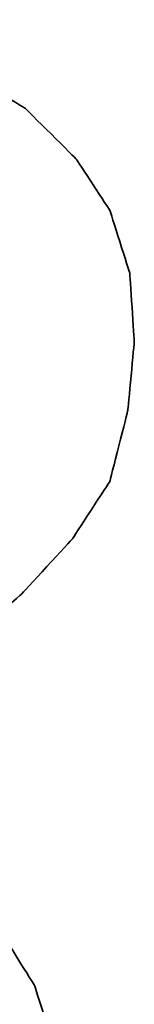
# Model space of a CAD drawing. Header units: millimetres. Extents: x 217 to 551, y -104 to -4.
# Tile 34 of 52: x 453.419 to 453.574, y -69.663 to -68.332. Entities that reach past the tile are written whole.
import ezdxf

# ---------------------------------------------------------------- set-up
doc = ezdxf.new("R2010")
doc.units = ezdxf.units.MM
doc.header["$LTSCALE"] = 0.1
doc.layers.add('DIM', color=4, linetype='CONTINUOUS')
doc.layers.add('layer 1', color=7, linetype='CONTINUOUS')

# ---------------------------------------------------------------- blocks, each defined once
blk = doc.blocks.new('TBI MOTION logo(完整正式版)')
at = {"layer": 'layer 1', "color": 22, "lineweight": 35}
blk.add_open_spline([(-64.65375, -6.863749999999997), (-64.65375, -6.863749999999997), (-64.84375, -7.296249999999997), (-64.84375, -7.296249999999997), (-64.84375, -7.296249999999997), (-64.84375, -7.296249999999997), (-64.86875, -7.34375), (-64.86875, -7.34375), (-64.86875, -7.34375), (-64.86875, -7.34375), (-64.86875, -7.36875), (-64.86875, -7.36875), (-64.86875, -7.36875), (-64.86875, -7.36875), (-65.15375, -7.653749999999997), (-65.15375, -7.653749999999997), (-65.15375, -7.653749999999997), (-65.15375, -7.653749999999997), (-65.17875, -7.653749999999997), (-65.17875, -7.653749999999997), (-65.17875, -7.653749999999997), (-65.17875, -7.653749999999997), (-65.20375, -7.678749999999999), (-65.20375, -7.678749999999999), (-65.20375, -7.678749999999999), (-65.20375, -7.678749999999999), (-65.58875, -7.871249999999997), (-65.58875, -7.871249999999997), (-65.58875, -7.871249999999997), (-65.58875, -7.871249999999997), (-65.63375, -7.871249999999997), (-65.63375, -7.871249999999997), (-65.63375, -7.871249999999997), (-65.63375, -7.871249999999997), (-65.65875, -7.893749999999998), (-65.65875, -7.893749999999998), (-65.65875, -7.893749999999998), (-65.65875, -7.893749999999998), (-66.09375, -7.943749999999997), (-66.09375, -7.943749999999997), (-66.09375, -7.943749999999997), (-66.09375, -7.943749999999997), (-66.11375, -7.943749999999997), (-66.11375, -7.943749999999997), (-66.11375, -7.943749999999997), (-66.11375, -7.943749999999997), (-66.16375, -7.943749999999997), (-66.16375, -7.943749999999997), (-66.16375, -7.943749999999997), (-66.16375, -7.943749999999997), (-66.30875, -7.943749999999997), (-66.30875, -7.943749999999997), (-66.30875, -7.943749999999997), (-66.30875, -7.943749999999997), (-66.69375, -7.943749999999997), (-66.69375, -7.943749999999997), (-66.69375, -7.943749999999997), (-66.69375, -7.943749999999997), (-67.07375, -7.943749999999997), (-67.07375, -7.943749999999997), (-67.07375, -7.943749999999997), (-67.07375, -7.943749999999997), (-67.12375, -7.943749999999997), (-67.12375, -7.943749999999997), (-67.12375, -7.943749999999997), (-67.12375, -7.943749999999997), (-67.12375, -7.966249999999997), (-67.12375, -7.966249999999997), (-67.12375, -7.966249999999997), (-67.12375, -7.966249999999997), (-67.14875, -7.991249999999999), (-67.14875, -7.991249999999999), (-67.14875, -7.991249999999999), (-67.14875, -7.991249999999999), (-67.24375, -8.34875), (-67.24375, -8.34875), (-67.24375, -8.34875), (-67.24375, -8.34875), (-67.31374999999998, -8.68625), (-67.31374999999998, -8.68625), (-67.31374999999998, -8.68625), (-67.31374999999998, -8.68625), (-67.26874999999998, -8.68625), (-67.26874999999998, -8.68625), (-67.26874999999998, -8.68625), (-67.26874999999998, -8.68625), (-67.07375, -8.68625), (-67.07375, -8.68625), (-67.07375, -8.68625), (-67.07375, -8.68625), (-66.54875, -8.68625), (-66.54875, -8.68625), (-66.54875, -8.68625), (-66.54875, -8.68625), (-65.82625, -8.68625), (-65.82625, -8.68625), (-65.82625, -8.68625), (-65.82625, -8.68625), (-65.01375, -8.68625), (-65.01375, -8.68625), (-65.01375, -8.68625), (-65.01375, -8.68625), (-64.05375, -8.68625), (-64.05375, -8.68625), (-64.05375, -8.68625), (-64.05375, -8.68625), (-62.08375, -8.68625), (-62.08375, -8.68625), (-62.08375, -8.68625), (-62.08375, -8.68625), (-60.06875, -8.68625), (-60.06875, -8.68625), (-60.06875, -8.68625), (-60.06875, -8.68625), (-59.10875, -8.68625), (-59.10875, -8.68625), (-59.10875, -8.68625), (-59.10875, -8.68625), (-58.29375, -8.68625), (-58.29375, -8.68625), (-58.29375, -8.68625), (-58.29375, -8.68625), (-57.57374999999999, -8.68625), (-57.57374999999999, -8.68625), (-57.57374999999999, -8.68625), (-57.57374999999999, -8.68625), (-57.04875, -8.68625), (-57.04875, -8.68625), (-57.04875, -8.68625), (-57.04875, -8.68625), (-56.85375, -8.68625), (-56.85375, -8.68625), (-56.85375, -8.68625), (-56.85375, -8.68625), (-56.70875, -8.68625), (-56.70875, -8.68625), (-56.70875, -8.68625), (-56.70875, -8.68625), (-56.61375, -8.68625), (-56.61375, -8.68625), (-56.61375, -8.68625), (-56.61375, -8.68625), (-56.56875, -8.68625), (-56.56875, -8.68625), (-56.56875, -8.68625), (-56.56875, -8.68625), (-55.65375, -8.638749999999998), (-55.65375, -8.638749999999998), (-55.65375, -8.638749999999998), (-55.65375, -8.638749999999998), (-54.76874999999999, -8.51875), (-54.76874999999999, -8.51875), (-54.76874999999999, -8.51875), (-54.76874999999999, -8.51875), (-53.90375, -8.30375), (-53.90375, -8.30375), (-53.90375, -8.30375), (-53.90375, -8.30375), (-53.08875, -8.03875), (-53.08875, -8.03875), (-53.08875, -8.03875), (-53.08875, -8.03875), (-52.34375, -7.653749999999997), (-52.34375, -7.653749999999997), (-52.34375, -7.653749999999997), (-52.34375, -7.653749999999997), (-51.69875, -7.296249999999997), (-51.69875, -7.296249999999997), (-51.69875, -7.296249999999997), (-51.69875, -7.296249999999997), (-51.21875, -6.911249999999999), (-51.21875, -6.911249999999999), (-51.21875, -6.911249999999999), (-51.21875, -6.911249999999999), (-50.83375, -6.50375), (-50.83375, -6.50375), (-50.83375, -6.50375), (-50.83375, -6.50375), (-50.44875, -5.94875), (-50.44875, -5.94875), (-50.44875, -5.94875), (-50.44875, -5.94875), (-50.13875, -5.303749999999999), (-50.13875, -5.303749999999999), (-50.13875, -5.303749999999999), (-50.13875, -5.303749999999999), (-49.99375, -4.653749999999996), (-49.99375, -4.653749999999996), (-49.99375, -4.653749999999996), (-49.99375, -4.653749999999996), (-49.92375, -3.98375), (-49.92375, -3.98375), (-49.92375, -3.98375), (-49.92375, -3.98375), (-49.99375, -3.19374), (-49.99375, -3.19374), (-49.99375, -3.19374), (-49.99375, -3.19374), (-50.23374, -2.44874), (-50.23374, -2.44874), (-50.23374, -2.44874), (-50.23374, -2.44874), (-50.59375, -1.87374), (-50.59375, -1.87374), (-50.59375, -1.87374), (-50.59375, -1.87374), (-51.09875, -1.31874), (-51.09875, -1.31874), (-51.09875, -1.31874), (-51.09875, -1.31874), (-51.74375, -0.81875), (-51.74375, -0.81875), (-51.74375, -0.81875), (-51.74375, -0.81875), (-52.53875, -0.48125), (-52.53875, -0.48125), (-52.53875, -0.48125), (-52.53875, -0.48125), (-53.47375, -0.21875), (-53.47375, -0.21875), (-53.47375, -0.21875), (-53.47375, -0.21875), (-54.52875, -0.04874), (-54.52875, -0.04874), (-54.52875, -0.04874), (-54.52875, -0.04874), (-55.65375, 0.12125), (-55.65375, 0.12125), (-55.65375, 0.12125), (-55.65375, 0.12125), (-54.50375, 0.28624), (-54.50375, 0.28624), (-54.50375, 0.28624), (-54.50375, 0.28624), (-53.83375, 0.38124), (-53.83375, 0.38124), (-53.83375, 0.38124), (-53.83375, 0.38124), (-53.18375, 0.50125), (-53.18375, 0.50125), (-53.18375, 0.50125), (-53.18375, 0.50125), (-52.55875, 0.6687400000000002), (-52.55875, 0.6687400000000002), (-52.55875, 0.6687400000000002), (-52.55875, 0.6687400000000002), (-52.03375, 0.86124), (-52.03375, 0.86124), (-52.03375, 0.86124), (-52.03375, 0.86124), (-51.50374, 1.031239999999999), (-51.50374, 1.031239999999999), (-51.50374, 1.031239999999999), (-51.50374, 1.031239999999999), (-51.09875, 1.271249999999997), (-51.09875, 1.271249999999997), (-51.09875, 1.271249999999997), (-51.09875, 1.271249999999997), (-50.71374999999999, 1.48624), (-50.71374999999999, 1.48624), (-50.71374999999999, 1.48624), (-50.71374999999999, 1.48624), (-50.37625, 1.77625), (-50.37625, 1.77625), (-50.37625, 1.77625), (-50.37625, 1.77625), (-49.82375, 2.37625), (-49.82375, 2.37625), (-49.82375, 2.37625), (-49.82375, 2.37625), (-49.41875, 2.996249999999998), (-49.41875, 2.996249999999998), (-49.41875, 2.996249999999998), (-49.41875, 2.996249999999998), (-49.22375, 3.766249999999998), (-49.22375, 3.766249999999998), (-49.22375, 3.766249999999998), (-49.22375, 3.766249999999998), (-49.15375, 4.50874), (-49.15375, 4.50874), (-49.15375, 4.50874), (-49.15375, 4.50874), (-49.20374999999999, 5.251249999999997), (-49.20374999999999, 5.251249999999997), (-49.20374999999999, 5.251249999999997), (-49.20374999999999, 5.251249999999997), (-49.41875, 5.926249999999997), (-49.41875, 5.926249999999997), (-49.41875, 5.926249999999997), (-49.41875, 5.926249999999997), (-49.77875, 6.47625), (-49.77875, 6.47625), (-49.77875, 6.47625), (-49.77875, 6.47625), (-50.33125, 7.026239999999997), (-50.33125, 7.026239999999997), (-50.33125, 7.026239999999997), (-50.33125, 7.026239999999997), (-51.00125, 7.43625), (-51.00125, 7.43625), (-51.00125, 7.43625), (-51.00125, 7.43625), (-51.79375, 7.72625), (-51.79375, 7.72625), (-51.79375, 7.72625), (-51.79375, 7.72625), (-52.72874999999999, 7.891239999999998), (-52.72874999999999, 7.891239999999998), (-52.72874999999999, 7.891239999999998), (-52.72874999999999, 7.891239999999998), (-53.83375, 7.98625), (-53.83375, 7.98625), (-53.83375, 7.98625), (-53.83375, 7.98625), (-53.92875, 7.98625), (-53.92875, 7.98625), (-53.92875, 7.98625), (-53.92875, 7.98625), (-54.26375, 7.98625), (-54.26375, 7.98625), (-54.26375, 7.98625), (-54.26375, 7.98625), (-54.74375, 7.98625), (-54.74375, 7.98625), (-54.74375, 7.98625), (-54.74375, 7.98625), (-55.36875, 7.98625), (-55.36875, 7.98625), (-55.36875, 7.98625), (-55.36875, 7.98625), (-56.13375, 7.98625), (-56.13375, 7.98625), (-56.13375, 7.98625), (-56.13375, 7.98625), (-56.94874999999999, 7.98625), (-56.94874999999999, 7.98625), (-56.94874999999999, 7.98625), (-56.94874999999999, 7.98625), (-58.77625, 7.98625), (-58.77625, 7.98625), (-58.77625, 7.98625), (-58.77625, 7.98625), (-60.59875, 7.98625), (-60.59875, 7.98625), (-60.59875, 7.98625), (-60.59875, 7.98625), (-61.41375, 7.98625), (-61.41375, 7.98625), (-61.41375, 7.98625), (-61.41375, 7.98625), (-62.17875, 7.98625), (-62.17875, 7.98625), (-62.17875, 7.98625), (-62.17875, 7.98625), (-62.80375, 7.98625), (-62.80375, 7.98625), (-62.80375, 7.98625), (-62.80375, 7.98625), (-63.30625, 7.98625), (-63.30625, 7.98625), (-63.30625, 7.98625), (-63.30625, 7.98625), (-63.57375, 7.98625), (-63.57375, 7.98625), (-63.57375, 7.98625), (-63.57375, 7.98625), (-63.57375, 7.96375), (-63.57375, 7.96375), (-63.57375, 7.96375), (-63.57375, 7.96375), (-63.59875, 7.94125), (-63.59875, 7.94125), (-63.59875, 7.94125), (-63.59875, 7.94125), (-63.69375, 7.55625), (-63.69375, 7.55625), (-63.69375, 7.55625), (-63.69375, 7.55625), (-63.76375, 7.246239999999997), (-63.76375, 7.246239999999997), (-63.76375, 7.246239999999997), (-63.76375, 7.246239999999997), (-63.23875000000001, 7.246239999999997), (-63.23875000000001, 7.246239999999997), (-63.23875000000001, 7.246239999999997), (-63.23875000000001, 7.246239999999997), (-62.75875, 7.246239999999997), (-62.75875, 7.246239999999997), (-62.75875, 7.246239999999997), (-62.75875, 7.246239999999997), (-62.61124999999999, 7.246239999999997), (-62.61124999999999, 7.246239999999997), (-62.61124999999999, 7.246239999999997), (-62.61124999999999, 7.246239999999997), (-62.56624999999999, 7.246239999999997), (-62.56624999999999, 7.246239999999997), (-62.56624999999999, 7.246239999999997), (-62.56624999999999, 7.246239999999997), (-62.22875, 7.246239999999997), (-62.22875, 7.246239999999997), (-62.22875, 7.246239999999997), (-62.22875, 7.246239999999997), (-62.20375, 7.246239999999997), (-62.20375, 7.246239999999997), (-62.20375, 7.246239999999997), (-62.20375, 7.246239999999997), (-62.17875, 7.21875), (-62.17875, 7.21875), (-62.17875, 7.21875), (-62.17875, 7.21875), (-61.96374999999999, 7.171249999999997), (-61.96374999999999, 7.171249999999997), (-61.96374999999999, 7.171249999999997), (-61.96374999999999, 7.171249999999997), (-61.72375, 7.126239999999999), (-61.72375, 7.126239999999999), (-61.72375, 7.126239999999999), (-61.72375, 7.126239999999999), (-61.70374999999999, 7.126239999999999), (-61.70374999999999, 7.126239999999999), (-61.70374999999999, 7.126239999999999), (-61.70374999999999, 7.126239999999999), (-61.55875, 7.076239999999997), (-61.55875, 7.076239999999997), (-61.55875, 7.076239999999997), (-61.55875, 7.076239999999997), (-61.50875, 7.076239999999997), (-61.50875, 7.076239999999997), (-61.50875, 7.076239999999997), (-61.50875, 7.076239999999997), (-61.48375, 7.026239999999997), (-61.48375, 7.026239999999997), (-61.48375, 7.026239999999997), (-61.48375, 7.026239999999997), (-61.31875, 6.83375), (-61.31875, 6.83375), (-61.31875, 6.83375), (-61.31875, 6.83375), (-61.29375, 6.81125), (-61.29375, 6.81125), (-61.29375, 6.81125), (-61.29375, 6.81125), (-61.29375, 6.786249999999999), (-61.29375, 6.786249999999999), (-61.29375, 6.786249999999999), (-61.29375, 6.786249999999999), (-61.19875, 6.50124), (-61.19875, 6.50124), (-61.19875, 6.50124), (-61.19875, 6.50124), (-61.17375, 6.45124), (-61.17375, 6.45124), (-61.17375, 6.45124), (-61.17375, 6.45124), (-61.19875, 6.40625), (-61.19875, 6.40625), (-61.19875, 6.40625), (-61.19875, 6.40625), (-61.26875, 5.99624), (-61.26875, 5.99624), (-61.26875, 5.99624), (-61.26875, 5.99624), (-61.26875, 5.85125), (-61.26875, 5.85125), (-61.26875, 5.85125), (-61.26875, 5.85125), (-61.26875, 5.826249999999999), (-61.26875, 5.826249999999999), (-61.26875, 5.826249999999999), (-61.26875, 5.826249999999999), (-61.29375, 5.80625), (-61.29375, 5.80625), (-61.29375, 5.80625), (-61.29375, 5.80625), (-61.34125, 5.661249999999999), (-61.34125, 5.661249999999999), (-61.34125, 5.661249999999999), (-61.34125, 5.661249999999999), (-61.41375, 5.44625), (-61.41375, 5.44625), (-61.41375, 5.44625), (-61.41375, 5.44625), (-61.48375, 5.15625), (-61.48375, 5.15625), (-61.48375, 5.15625), (-61.48375, 5.15625), (-61.58375, 4.82124), (-61.58375, 4.82124), (-61.58375, 4.82124), (-61.58375, 4.82124), (-61.79875, 4.00375), (-61.79875, 4.00375), (-61.79875, 4.00375), (-61.79875, 4.00375), (-62.05875, 2.996249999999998), (-62.05875, 2.996249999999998), (-62.05875, 2.996249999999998), (-62.05875, 2.996249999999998), (-62.34875, 1.916249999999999), (-62.34875, 1.916249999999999), (-62.34875, 1.916249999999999), (-62.34875, 1.916249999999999), (-62.97375, -0.41124), (-62.97375, -0.41124), (-62.97375, -0.41124), (-62.97375, -0.41124), (-63.59875, -2.75875), (-63.59875, -2.75875), (-63.59875, -2.75875), (-63.59875, -2.75875), (-63.88374999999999, -3.863739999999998), (-63.88374999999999, -3.863739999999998), (-63.88374999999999, -3.863739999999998), (-63.88374999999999, -3.863739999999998), (-64.14875, -4.823739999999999), (-64.14875, -4.823739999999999), (-64.14875, -4.823739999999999), (-64.14875, -4.823739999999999), (-64.36375, -5.64125), (-64.36375, -5.64125), (-64.36375, -5.64125), (-64.36375, -5.64125), (-64.43625, -5.97625), (-64.43625, -5.97625), (-64.43625, -5.97625), (-64.43625, -5.97625), (-64.50875, -6.286249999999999), (-64.50875, -6.286249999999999), (-64.50875, -6.286249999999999), (-64.50875, -6.286249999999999), (-64.50875, -6.308749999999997), (-64.50875, -6.308749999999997), (-64.50875, -6.308749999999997), (-64.50875, -6.308749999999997), (-64.57875, -6.50375), (-64.57875, -6.50375), (-64.57875, -6.50375), (-64.57875, -6.50375), (-64.62875, -6.69625), (-64.62875, -6.69625), (-64.62875, -6.69625), (-64.62875, -6.69625), (-64.62875, -6.768749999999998), (-64.62875, -6.768749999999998), (-64.62875, -6.768749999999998), (-64.62875, -6.768749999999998), (-64.62875, -6.813749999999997), (-64.62875, -6.813749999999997), (-64.62875, -6.813749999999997), (-64.62875, -6.813749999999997), (-64.62875, -6.83875), (-64.62875, -6.83875), (-64.62875, -6.83875), (-64.62875, -6.83875), (-64.65375, -6.863749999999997), (-64.65375, -6.863749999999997)], degree=3, knots=[0, 0, 0, 0, 0.0071942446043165, 0.0071942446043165, 0.0071942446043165, 0.0071942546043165, 0.0143884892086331, 0.0143884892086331, 0.0143884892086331, 0.0143884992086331, 0.0215827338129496, 0.0215827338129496, 0.0215827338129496, 0.0215827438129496, 0.0287769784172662, 0.0287769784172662, 0.0287769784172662, 0.0287769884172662, 0.0359712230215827, 0.0359712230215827, 0.0359712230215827, 0.0359712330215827, 0.0431654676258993, 0.0431654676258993, 0.0431654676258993, 0.0431654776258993, 0.0503597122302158, 0.0503597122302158, 0.0503597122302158, 0.0503597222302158, 0.0575539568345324, 0.0575539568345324, 0.0575539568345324, 0.0575539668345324, 0.0647482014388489, 0.0647482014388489, 0.0647482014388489, 0.0647482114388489, 0.0719424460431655, 0.0719424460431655, 0.0719424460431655, 0.0719424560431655, 0.079136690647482, 0.079136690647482, 0.079136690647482, 0.079136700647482, 0.0863309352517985, 0.0863309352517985, 0.0863309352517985, 0.0863309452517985, 0.0935251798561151, 0.0935251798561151, 0.0935251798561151, 0.0935251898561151, 0.1007194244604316, 0.1007194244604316, 0.1007194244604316, 0.1007194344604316, 0.1079136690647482, 0.1079136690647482, 0.1079136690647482, 0.1079136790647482, 0.1151079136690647, 0.1151079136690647, 0.1151079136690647, 0.1151079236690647, 0.1223021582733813, 0.1223021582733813, 0.1223021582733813, 0.1223021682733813, 0.1294964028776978, 0.1294964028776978, 0.1294964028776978, 0.1294964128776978, 0.1366906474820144, 0.1366906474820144, 0.1366906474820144, 0.1366906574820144, 0.1438848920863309, 0.1438848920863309, 0.1438848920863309, 0.1438849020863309, 0.1510791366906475, 0.1510791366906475, 0.1510791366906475, 0.1510791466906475, 0.158273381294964, 0.158273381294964, 0.158273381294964, 0.158273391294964, 0.1654676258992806, 0.1654676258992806, 0.1654676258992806, 0.1654676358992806, 0.1726618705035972, 0.1726618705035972, 0.1726618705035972, 0.1726618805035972, 0.1798561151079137, 0.1798561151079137, 0.1798561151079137, 0.1798561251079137, 0.1870503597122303, 0.1870503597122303, 0.1870503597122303, 0.1870503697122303, 0.1942446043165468, 0.1942446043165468, 0.1942446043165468, 0.1942446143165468, 0.2014388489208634, 0.2014388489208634, 0.2014388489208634, 0.2014388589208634, 0.2086330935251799, 0.2086330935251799, 0.2086330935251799, 0.2086331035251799, 0.2158273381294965, 0.2158273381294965, 0.2158273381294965, 0.2158273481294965, 0.2230215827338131, 0.2230215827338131, 0.2230215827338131, 0.2230215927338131, 0.2302158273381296, 0.2302158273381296, 0.2302158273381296, 0.2302158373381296, 0.2374100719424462, 0.2374100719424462, 0.2374100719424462, 0.2374100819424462, 0.2446043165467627, 0.2446043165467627, 0.2446043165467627, 0.2446043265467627, 0.2517985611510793, 0.2517985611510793, 0.2517985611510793, 0.2517985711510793, 0.2589928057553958, 0.2589928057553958, 0.2589928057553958, 0.2589928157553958, 0.2661870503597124, 0.2661870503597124, 0.2661870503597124, 0.2661870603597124, 0.273381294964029, 0.273381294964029, 0.273381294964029, 0.273381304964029, 0.2805755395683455, 0.2805755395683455, 0.2805755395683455, 0.2805755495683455, 0.2877697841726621, 0.2877697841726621, 0.2877697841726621, 0.2877697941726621, 0.2949640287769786, 0.2949640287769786, 0.2949640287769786, 0.2949640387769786, 0.3021582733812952, 0.3021582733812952, 0.3021582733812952, 0.3021582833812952, 0.3093525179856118, 0.3093525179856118, 0.3093525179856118, 0.3093525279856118, 0.3165467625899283, 0.3165467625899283, 0.3165467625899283, 0.3165467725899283, 0.3237410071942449, 0.3237410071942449, 0.3237410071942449, 0.3237410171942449, 0.3309352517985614, 0.3309352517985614, 0.3309352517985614, 0.3309352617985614, 0.338129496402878, 0.338129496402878, 0.338129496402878, 0.338129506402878, 0.3453237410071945, 0.3453237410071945, 0.3453237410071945, 0.3453237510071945, 0.3525179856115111, 0.3525179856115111, 0.3525179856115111, 0.3525179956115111, 0.3597122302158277, 0.3597122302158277, 0.3597122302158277, 0.3597122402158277, 0.3669064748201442, 0.3669064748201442, 0.3669064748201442, 0.3669064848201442, 0.3741007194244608, 0.3741007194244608, 0.3741007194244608, 0.3741007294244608, 0.3812949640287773, 0.3812949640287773, 0.3812949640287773, 0.3812949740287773, 0.3884892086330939, 0.3884892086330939, 0.3884892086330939, 0.3884892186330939, 0.3956834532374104, 0.3956834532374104, 0.3956834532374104, 0.3956834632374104, 0.4028776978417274, 0.4028776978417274, 0.4028776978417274, 0.4028777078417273, 0.4100719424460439, 0.4100719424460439, 0.4100719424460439, 0.4100719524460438, 0.4172661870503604, 0.4172661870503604, 0.4172661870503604, 0.4172661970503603, 0.4244604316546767, 0.4244604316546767, 0.4244604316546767, 0.4244604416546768, 0.4316546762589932, 0.4316546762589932, 0.4316546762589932, 0.4316546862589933, 0.4388489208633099, 0.4388489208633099, 0.4388489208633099, 0.4388489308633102, 0.4460431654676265, 0.4460431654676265, 0.4460431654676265, 0.4460431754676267, 0.453237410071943, 0.453237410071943, 0.453237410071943, 0.4532374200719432, 0.4604316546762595, 0.4604316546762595, 0.4604316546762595, 0.4604316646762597, 0.467625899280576, 0.467625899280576, 0.467625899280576, 0.467625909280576, 0.4748201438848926, 0.4748201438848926, 0.4748201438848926, 0.4748201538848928, 0.4820143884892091, 0.4820143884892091, 0.4820143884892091, 0.4820143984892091, 0.4892086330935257, 0.4892086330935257, 0.4892086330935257, 0.4892086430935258, 0.4964028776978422, 0.4964028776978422, 0.4964028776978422, 0.4964028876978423, 0.5035971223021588, 0.5035971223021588, 0.5035971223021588, 0.5035971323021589, 0.5107913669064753, 0.5107913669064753, 0.5107913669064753, 0.5107913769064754, 0.5179856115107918, 0.5179856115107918, 0.5179856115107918, 0.5179856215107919, 0.5251798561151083, 0.5251798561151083, 0.5251798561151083, 0.5251798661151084, 0.5323741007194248, 0.5323741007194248, 0.5323741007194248, 0.5323741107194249, 0.5395683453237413, 0.5395683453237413, 0.5395683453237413, 0.5395683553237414, 0.5467625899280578, 0.5467625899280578, 0.5467625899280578, 0.5467625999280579, 0.5539568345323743, 0.5539568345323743, 0.5539568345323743, 0.5539568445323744, 0.5611510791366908, 0.5611510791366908, 0.5611510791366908, 0.5611510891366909, 0.5683453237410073, 0.5683453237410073, 0.5683453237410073, 0.5683453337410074, 0.5755395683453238, 0.5755395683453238, 0.5755395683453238, 0.5755395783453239, 0.5827338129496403, 0.5827338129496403, 0.5827338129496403, 0.5827338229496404, 0.5899280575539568, 0.5899280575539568, 0.5899280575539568, 0.5899280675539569, 0.5971223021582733, 0.5971223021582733, 0.5971223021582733, 0.5971223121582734, 0.60431654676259, 0.60431654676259, 0.60431654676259, 0.6043165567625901, 0.6115107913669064, 0.6115107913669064, 0.6115107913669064, 0.6115108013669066, 0.618705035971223, 0.618705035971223, 0.618705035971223, 0.6187050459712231, 0.6258992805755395, 0.6258992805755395, 0.6258992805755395, 0.6258992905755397, 0.633093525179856, 0.633093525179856, 0.633093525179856, 0.6330935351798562, 0.6402877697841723, 0.6402877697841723, 0.6402877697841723, 0.6402877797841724, 0.6474820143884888, 0.6474820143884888, 0.6474820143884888, 0.6474820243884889, 0.6546762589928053, 0.6546762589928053, 0.6546762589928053, 0.6546762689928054, 0.6618705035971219, 0.6618705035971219, 0.6618705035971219, 0.6618705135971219, 0.6690647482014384, 0.6690647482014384, 0.6690647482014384, 0.6690647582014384, 0.6762589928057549, 0.6762589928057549, 0.6762589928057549, 0.6762590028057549, 0.6834532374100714, 0.6834532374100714, 0.6834532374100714, 0.6834532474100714, 0.6906474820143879, 0.6906474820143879, 0.6906474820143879, 0.6906474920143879, 0.6978417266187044, 0.6978417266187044, 0.6978417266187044, 0.6978417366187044, 0.7050359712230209, 0.7050359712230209, 0.7050359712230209, 0.7050359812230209, 0.7122302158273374, 0.7122302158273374, 0.7122302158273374, 0.7122302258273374, 0.7194244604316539, 0.7194244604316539, 0.7194244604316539, 0.7194244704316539, 0.7266187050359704, 0.7266187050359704, 0.7266187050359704, 0.7266187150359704, 0.7338129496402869, 0.7338129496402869, 0.7338129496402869, 0.7338129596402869, 0.7410071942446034, 0.7410071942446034, 0.7410071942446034, 0.7410072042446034, 0.7482014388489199, 0.7482014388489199, 0.7482014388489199, 0.7482014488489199, 0.7553956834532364, 0.7553956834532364, 0.7553956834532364, 0.7553956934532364, 0.7625899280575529, 0.7625899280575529, 0.7625899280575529, 0.7625899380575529, 0.7697841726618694, 0.7697841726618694, 0.7697841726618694, 0.7697841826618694, 0.7769784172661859, 0.7769784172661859, 0.7769784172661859, 0.7769784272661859, 0.7841726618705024, 0.7841726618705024, 0.7841726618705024, 0.7841726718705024, 0.7913669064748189, 0.7913669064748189, 0.7913669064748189, 0.7913669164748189, 0.7985611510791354, 0.7985611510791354, 0.7985611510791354, 0.7985611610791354, 0.8057553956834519, 0.8057553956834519, 0.8057553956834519, 0.8057554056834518, 0.8129496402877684, 0.8129496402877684, 0.8129496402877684, 0.8129496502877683, 0.8201438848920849, 0.8201438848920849, 0.8201438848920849, 0.820143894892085, 0.8273381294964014, 0.8273381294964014, 0.8273381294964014, 0.8273381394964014, 0.8345323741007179, 0.8345323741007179, 0.8345323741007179, 0.834532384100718, 0.8417266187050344, 0.8417266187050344, 0.8417266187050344, 0.8417266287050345, 0.8489208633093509, 0.8489208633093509, 0.8489208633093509, 0.848920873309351, 0.8561151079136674, 0.8561151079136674, 0.8561151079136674, 0.8561151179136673, 0.8633093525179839, 0.8633093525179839, 0.8633093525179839, 0.8633093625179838, 0.8705035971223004, 0.8705035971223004, 0.8705035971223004, 0.8705036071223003, 0.8776978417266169, 0.8776978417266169, 0.8776978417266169, 0.8776978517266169, 0.8848920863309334, 0.8848920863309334, 0.8848920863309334, 0.8848920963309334, 0.8920863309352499, 0.8920863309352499, 0.8920863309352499, 0.8920863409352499, 0.8992805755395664, 0.8992805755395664, 0.8992805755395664, 0.8992805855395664, 0.9064748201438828, 0.9064748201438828, 0.9064748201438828, 0.9064748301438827, 0.9136690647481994, 0.9136690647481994, 0.9136690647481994, 0.9136690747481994, 0.9208633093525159, 0.9208633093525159, 0.9208633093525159, 0.9208633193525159, 0.9280575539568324, 0.9280575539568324, 0.9280575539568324, 0.9280575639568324, 0.9352517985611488, 0.9352517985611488, 0.9352517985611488, 0.9352518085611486, 0.9424460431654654, 0.9424460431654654, 0.9424460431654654, 0.9424460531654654, 0.9496402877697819, 0.9496402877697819, 0.9496402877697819, 0.9496402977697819, 0.9568345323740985, 0.9568345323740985, 0.9568345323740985, 0.9568345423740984, 0.9640287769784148, 0.9640287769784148, 0.9640287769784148, 0.9640287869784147, 0.9712230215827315, 0.9712230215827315, 0.9712230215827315, 0.9712230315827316, 0.978417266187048, 0.978417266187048, 0.978417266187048, 0.9784172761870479, 0.9856115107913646, 0.9856115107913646, 0.9856115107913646, 0.9856115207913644, 0.9928057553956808, 0.9928057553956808, 0.9928057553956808, 0.9928057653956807, 1, 1, 1, 1], dxfattribs=at)

msp = doc.modelspace()

# ---------------------------------------------------------------- block references
at = {"layer": 'DIM', "color": 0, "xscale": 0.1250977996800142, "yscale": 0.1250977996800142, "zscale": 0.1250977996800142}
msp.add_blockref('TBI MOTION logo(完整正式版)', (459.7230223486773, -69.33061161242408), dxfattribs=at)

doc.saveas('drawing.dxf')
